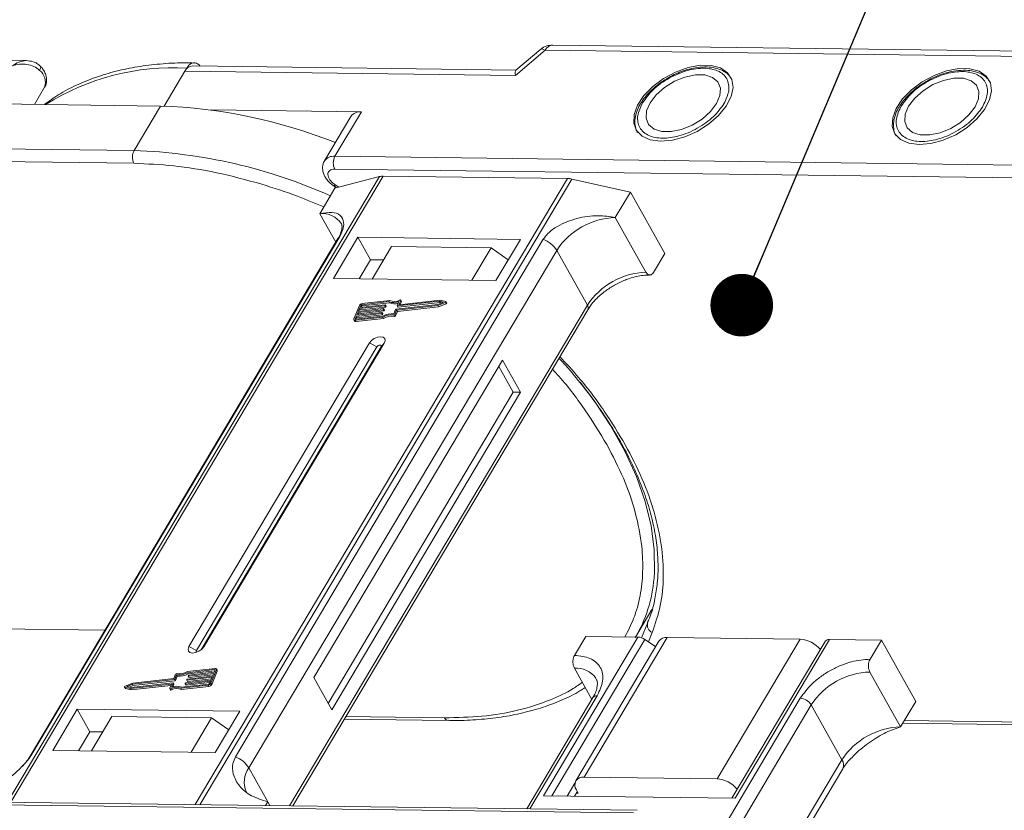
# Model space of a CAD drawing. Header units: millimetres. Extents: x -1190 to 891, y -97 to 1361.
# Tile 41 of 51: x 234 to 313, y 1213 to 1276. Entities that reach past the tile are written whole.
import ezdxf

# ---------------------------------------------------------------- set-up
doc = ezdxf.new("R2010")
doc.units = ezdxf.units.MM
doc.styles.get("Standard").update_dxf_attribs({"font": '仿宋_GB2312.ttf', "width": 0.8})
doc.dimstyles.new('ISO-25.1', dxfattribs={"dimtxt": 6, "dimasz": 5, "dimexe": 3.5, "dimexo": 0.625, "dimgap": 1.5, "dimtad": 1, "dimtoh": 1, "dimtxsty": 'Standard', "dimcen": 2.5, "dimadec": 0, "dimazin": 0, "dimtfac": 1, "dimtmove": 0, "dimatfit": 3, "dimfxl": 0, "dimarcsym": 0})

msp = doc.modelspace()

# ---------------------------------------------------------------- linework, layer by layer
at = {"color": 7, "linetype": 'Continuous', "lineweight": 15}
for p, q in [((273.657, 1271.571), (276.043, 1273.584)), ((275.688, 1273.659), (273.696, 1271.979)), ((276.043, 1273.584), (318.963, 1273.032)), ((319.558, 1273.447), (276.638, 1273.999)), ((234.612, 1272.752), (194.044, 1273.274)), ((235.736, 1272.301), (235.727, 1272.312)), ((247.269, 1271.911), (247.42, 1272.164)), ((273.714, 1271.994), (247.865, 1272.326)), ((245.61, 1269.121), (247.269, 1271.911)), ((247.269, 1271.911), (273.657, 1271.571)), ((235.246, 1269.256), (236.069, 1270.641)), ((231.685, 1269.302), (245.316, 1269.126)), ((245.316, 1269.126), (243.205, 1265.577)), ((261.357, 1268.664), (249.362, 1268.819)), ((260.526, 1268.301), (258.415, 1264.752)), ((259.246, 1265.115), (261.357, 1268.664)), ((243.205, 1265.577), (203.159, 1266.092)), ((203.146, 1265.071), (243.192, 1264.555)), ((313.837, 1264.412), (259.246, 1265.115)), ((262.809, 1263.5), (233.102, 1213.552)), ((233.373, 1213.548), (263.102, 1263.533)), ((277.824, 1263.343), (248.095, 1213.359)), ((313.824, 1263.391), (259.233, 1264.093)), ((259.242, 1262.56), (262.809, 1263.5)), ((263.102, 1263.533), (277.824, 1263.343)), ((248.451, 1213.354), (278.158, 1263.302)), ((258.036, 1260.532), (259.242, 1262.56)), ((259.167, 1262.739), (259.381, 1262.597)), ((259.266, 1262.834), (259.554, 1262.642)), ((278.158, 1263.302), (282.836, 1262.257)), ((281.63, 1260.229), (282.836, 1262.257)), ((282.836, 1262.257), (285.576, 1257.367)), ((258.036, 1260.532), (259.311, 1258.257)), ((284.081, 1255.854), (281.63, 1260.229)), ((235.053, 1217.385), (259.629, 1258.707)), ((261.079, 1258.654), (259.119, 1255.359)), ((274.056, 1258.487), (261.079, 1258.654)), ((261.079, 1258.654), (262.089, 1256.853)), ((259.488, 1258.554), (234.911, 1217.232)), ((275.88, 1258.498), (251.304, 1217.176)), ((263.754, 1257.904), (262.216, 1255.319)), ((263.754, 1257.904), (271.717, 1257.802)), ((272.096, 1255.192), (274.056, 1258.487)), ((252.374, 1216.285), (276.95, 1257.607)), ((270.179, 1255.216), (271.717, 1257.802)), ((271.717, 1257.802), (273.085, 1256.854)), ((279.401, 1253.232), (276.95, 1257.607)), ((284.671, 1255.846), (285.576, 1257.367)), ((262.089, 1256.853), (261.184, 1255.332)), ((263.121, 1256.84), (262.089, 1256.853)), ((259.119, 1255.359), (272.096, 1255.192)), ((279.401, 1253.232), (255.629, 1213.262)), ((261.201, 1253.205), (260.765, 1252.144)), ((263.213, 1253.18), (261.203, 1252.952)), ((261.239, 1253.041), (263.249, 1253.268)), ((261.312, 1253.218), (261.239, 1253.041)), ((261.37, 1253.115), (261.312, 1253.218)), ((263.55, 1253.513), (261.386, 1253.268)), ((261.386, 1253.268), (261.443, 1253.165)), ((263.621, 1253.605), (261.422, 1253.357)), ((261.443, 1253.165), (263.608, 1253.41)), ((263.27, 1253.077), (263.213, 1253.18)), ((263.268, 1253.249), (263.25, 1253.205)), ((263.307, 1253.102), (263.25, 1253.205)), ((263.325, 1253.159), (263.268, 1253.262)), ((263.325, 1253.146), (263.268, 1253.249)), ((263.307, 1253.102), (263.325, 1253.146)), ((263.608, 1253.41), (263.55, 1253.513)), ((264.127, 1252.904), (267.468, 1253.282)), ((264.174, 1252.825), (267.454, 1253.196)), ((264.218, 1253.188), (264.358, 1253.53)), ((264.218, 1253.176), (264.275, 1253.073)), ((267.577, 1253.547), (264.236, 1253.169)), ((264.294, 1253.066), (264.236, 1253.169)), ((264.294, 1253.066), (267.635, 1253.444)), ((264.496, 1253.609), (264.365, 1253.289)), ((264.375, 1253.27), (264.365, 1253.289)), ((267.636, 1253.638), (264.384, 1253.27)), ((264.461, 1253.279), (264.554, 1253.506)), ((264.554, 1253.531), (264.496, 1253.634)), ((264.496, 1253.609), (264.554, 1253.506)), ((267.454, 1253.196), (268.061, 1253.436)), ((267.512, 1253.093), (267.454, 1253.196)), ((267.468, 1253.282), (267.914, 1253.458)), ((267.512, 1253.093), (268.118, 1253.333)), ((267.914, 1253.458), (267.577, 1253.547)), ((267.635, 1253.444), (267.577, 1253.547)), ((267.635, 1253.444), (267.781, 1253.406)), ((268.094, 1253.518), (267.636, 1253.638)), ((268.061, 1253.436), (268.118, 1253.333)), ((268.169, 1253.403), (268.111, 1253.506)), ((255.873, 1213.259), (279.433, 1252.87)), ((260.913, 1252.119), (263.077, 1252.363)), ((262.958, 1252.561), (260.948, 1252.333)), ((260.985, 1252.422), (262.995, 1252.649)), ((261.076, 1252.643), (260.985, 1252.422)), ((261.006, 1252.23), (263.016, 1252.458)), ((263.086, 1252.87), (261.076, 1252.643)), ((261.133, 1252.54), (261.076, 1252.643)), ((261.09, 1252.434), (261.133, 1252.54)), ((261.112, 1252.731), (263.122, 1252.959)), ((261.203, 1252.952), (261.112, 1252.731)), ((261.133, 1252.54), (263.143, 1252.767)), ((261.261, 1252.85), (261.203, 1252.952)), ((261.217, 1252.743), (261.261, 1252.85)), ((261.261, 1252.85), (263.27, 1253.077)), ((261.344, 1253.053), (261.37, 1253.115)), ((263.016, 1252.458), (262.958, 1252.561)), ((263.013, 1252.63), (262.995, 1252.586)), ((263.053, 1252.483), (262.995, 1252.586)), ((263.071, 1252.54), (263.013, 1252.643)), ((263.071, 1252.527), (263.013, 1252.63)), ((263.053, 1252.483), (263.071, 1252.527)), ((263.143, 1252.767), (263.086, 1252.87)), ((263.141, 1252.94), (263.122, 1252.896)), ((263.18, 1252.793), (263.122, 1252.896)), ((263.198, 1252.849), (263.141, 1252.952)), ((263.198, 1252.837), (263.141, 1252.94)), ((263.18, 1252.793), (263.198, 1252.837)), ((263.938, 1252.434), (263.995, 1252.331)), ((263.95, 1252.537), (264.09, 1252.878)), ((264.033, 1252.483), (264.174, 1252.825)), ((264.091, 1252.38), (264.033, 1252.483)), ((264.091, 1252.38), (264.232, 1252.722)), ((264.232, 1252.722), (264.174, 1252.825)), ((264.232, 1252.722), (267.512, 1253.093)), ((260.765, 1252.069), (260.822, 1251.967)), ((260.948, 1252.333), (260.876, 1252.156)), ((260.876, 1252.156), (260.897, 1252.119)), ((260.877, 1252.03), (263.076, 1252.279)), ((260.934, 1251.927), (260.877, 1252.03)), ((260.934, 1251.927), (263.133, 1252.176)), ((261.006, 1252.23), (260.948, 1252.333)), ((260.962, 1252.124), (261.006, 1252.23)), ((263.133, 1252.176), (263.076, 1252.279)), ((262.002, 1250.213), (247.588, 1225.977)), ((248.767, 1225.962), (263.182, 1250.197)), ((262.002, 1250.213), (262.597, 1249.898)), ((263.182, 1250.197), (262.933, 1249.894)), ((262.597, 1249.898), (248.183, 1225.663)), ((248.559, 1225.727), (262.933, 1249.894)), ((272.634, 1248.849), (257.555, 1223.498)), ((274.075, 1246.276), (272.634, 1248.849)), ((273.485, 1246.284), (272.332, 1248.342)), ((258.709, 1221.439), (273.485, 1246.284)), ((258.997, 1220.925), (274.075, 1246.276)), ((274.075, 1246.276), (273.485, 1246.284)), ((283.25, 1226.739), (284.554, 1228.931)), ((240.889, 1227.284), (232.094, 1227.397)), ((284.216, 1227.886), (283.725, 1226.679)), ((283.43, 1226.737), (275.892, 1214.062)), ((276.557, 1214.053), (283.987, 1226.546)), ((278.378, 1225.269), (279.283, 1226.79)), ((285.106, 1226.416), (278.472, 1215.262)), ((279.137, 1215.553), (285.771, 1226.707)), ((279.283, 1226.79), (283.43, 1226.737)), ((284.843, 1225.974), (283.987, 1226.546)), ((284.584, 1227.107), (284.277, 1226.352)), ((285.771, 1226.707), (296.389, 1226.57)), ((296.389, 1226.57), (289.754, 1215.416)), ((298.397, 1226.394), (290.946, 1213.868)), ((291.191, 1213.865), (298.729, 1226.54)), ((298.729, 1226.54), (302.877, 1226.486)), ((301.972, 1224.965), (302.877, 1226.486)), ((302.877, 1226.486), (305.616, 1221.597)), ((248.183, 1225.663), (247.588, 1225.977)), ((248.767, 1225.962), (248.614, 1225.775)), ((249.637, 1224.136), (247.473, 1223.891)), ((249.673, 1224.225), (247.474, 1223.976)), ((249.349, 1223.049), (249.785, 1224.111)), ((249.602, 1223.921), (249.674, 1224.098)), ((249.667, 1224.082), (249.637, 1224.136)), ((249.843, 1224.082), (249.785, 1224.185)), ((249.785, 1224.111), (249.843, 1224.008)), ((278.365, 1224.247), (279.759, 1221.759)), ((246.423, 1223.351), (243.082, 1222.973)), ((246.376, 1223.43), (243.096, 1223.059)), ((243.14, 1222.87), (246.48, 1223.248)), ((246.517, 1223.772), (246.376, 1223.43)), ((246.48, 1223.248), (246.423, 1223.351)), ((246.6, 1223.718), (246.46, 1223.376)), ((246.517, 1223.273), (246.46, 1223.376)), ((246.517, 1223.273), (246.658, 1223.615)), ((246.658, 1223.615), (246.6, 1223.718)), ((247.337, 1223.075), (249.347, 1223.302)), ((247.409, 1223.315), (247.428, 1223.359)), ((247.409, 1223.303), (247.467, 1223.2)), ((249.438, 1223.523), (247.428, 1223.296)), ((247.486, 1223.193), (247.428, 1223.296)), ((247.464, 1223.384), (249.474, 1223.612)), ((247.53, 1223.788), (247.473, 1223.891)), ((247.486, 1223.193), (249.391, 1223.409)), ((247.53, 1223.788), (249.645, 1224.028)), ((247.537, 1223.625), (247.555, 1223.669)), ((247.537, 1223.612), (247.594, 1223.509)), ((249.565, 1223.833), (247.555, 1223.606)), ((247.613, 1223.503), (247.555, 1223.606)), ((247.592, 1223.694), (249.602, 1223.921)), ((247.613, 1223.503), (249.518, 1223.718)), ((249.347, 1223.302), (249.438, 1223.523)), ((249.407, 1222.947), (249.843, 1224.008)), ((249.474, 1223.612), (249.565, 1223.833)), ((257.555, 1223.498), (258.997, 1220.925)), ((304.41, 1219.569), (301.959, 1223.944)), ((242.439, 1222.749), (242.497, 1222.646)), ((242.456, 1222.737), (242.914, 1222.617)), ((242.514, 1222.634), (242.456, 1222.737)), ((243.096, 1223.059), (242.489, 1222.818)), ((242.514, 1222.634), (242.972, 1222.514)), ((243.082, 1222.973), (242.636, 1222.796)), ((242.636, 1222.796), (242.973, 1222.708)), ((242.827, 1222.746), (243.14, 1222.87)), ((242.914, 1222.617), (246.166, 1222.985)), ((242.972, 1222.514), (242.914, 1222.617)), ((242.972, 1222.514), (246.147, 1222.873)), ((242.973, 1222.708), (246.314, 1223.086)), ((243.14, 1222.87), (243.082, 1222.973)), ((246.054, 1222.646), (246.185, 1222.966)), ((246.054, 1222.621), (246.111, 1222.518)), ((246.174, 1222.512), (246.117, 1222.615)), ((246.182, 1222.957), (246.166, 1222.985)), ((246.332, 1223.067), (246.192, 1222.725)), ((246.307, 1222.762), (246.39, 1222.964)), ((246.39, 1222.976), (246.332, 1223.079)), ((246.332, 1223.067), (246.39, 1222.964)), ((246.929, 1222.649), (249.128, 1222.898)), ((246.929, 1222.649), (246.987, 1222.546)), ((246.987, 1222.546), (249.186, 1222.795)), ((247, 1222.742), (249.164, 1222.986)), ((247.282, 1223.005), (247.3, 1223.05)), ((247.282, 1222.993), (247.34, 1222.89)), ((249.311, 1223.214), (247.301, 1222.986)), ((247.358, 1222.884), (247.301, 1222.986)), ((247.358, 1222.884), (249.264, 1223.099)), ((249.128, 1222.898), (249.186, 1222.795)), ((249.238, 1223.037), (249.311, 1223.214)), ((249.407, 1222.947), (249.349, 1223.049)), ((279.847, 1221.908), (274.56, 1213.018)), ((274.805, 1213.015), (280.18, 1222.053)), ((296.401, 1221.844), (288.534, 1208.617)), ((238.674, 1220.983), (236.714, 1217.687)), ((251.651, 1220.816), (238.674, 1220.983)), ((239.683, 1219.181), (238.674, 1220.983)), ((289.111, 1207.588), (297.279, 1221.322)), ((299.73, 1216.947), (297.279, 1221.322)), ((304.41, 1219.569), (305.616, 1221.597)), ((241.439, 1220.385), (239.81, 1217.647)), ((241.439, 1220.385), (249.402, 1220.283)), ((247.774, 1217.545), (249.402, 1220.283)), ((249.402, 1220.283), (250.77, 1219.335)), ((249.69, 1217.52), (251.651, 1220.816)), ((259.992, 1220.184), (268.282, 1220.077)), ((267.99, 1220.293), (260.117, 1220.394)), ((304.587, 1219.866), (338.626, 1219.428)), ((304.711, 1220.076), (338.333, 1219.643)), ((239.683, 1219.181), (238.778, 1217.661)), ((240.715, 1219.168), (239.683, 1219.181)), ((236.714, 1217.687), (249.69, 1217.52)), ((252.374, 1216.285), (253.887, 1213.583)), ((299.73, 1216.947), (291.562, 1203.213)), ((291.801, 1202.787), (299.792, 1216.224)), ((289.754, 1215.416), (279.137, 1215.553)), ((278.407, 1215.073), (277.79, 1214.037)), ((275.892, 1214.062), (291.191, 1213.865)), ((278.606, 1214.41), (278.38, 1214.03)), ((278.678, 1214.281), (278.531, 1214.283)), ((278.534, 1214.538), (278.678, 1214.281)), ((228.488, 1213.4), (283.078, 1212.697)), ((283.376, 1212.905), (228.785, 1213.607)), ((253.887, 1213.583), (253.711, 1213.287)), ((253.887, 1213.583), (254.056, 1213.282))]:
    msp.add_line(p, q, dxfattribs=at)
at = {"color": 7, "linetype": 'Continuous', "lineweight": 15, "flags": 128}
for points in [[(276.043, 1273.584), (275.901, 1273.655), (275.786, 1273.684), (275.704, 1273.67), (275.688, 1273.659)], [(235.667, 1271.975), (235.717, 1272.071), (235.747, 1272.156), (235.757, 1272.229), (235.745, 1272.285), (235.736, 1272.301)], [(285.249, 1266.313), (286.186, 1266.397), (287.177, 1266.667), (288.162, 1267.106), (289.077, 1267.687), (289.865, 1268.372), (290.477, 1269.119), (290.873, 1269.88), (291.031, 1270.609), (290.938, 1271.259), (290.602, 1271.789), (290.043, 1272.167), (289.297, 1272.367), (288.409, 1272.379), (287.437, 1272.2), (286.442, 1271.843), (285.484, 1271.329), (284.626, 1270.692), (283.921, 1269.97), (283.412, 1269.21), (283.133, 1268.458), (283.1, 1267.764), (283.316, 1267.169), (283.768, 1266.711), (284.425, 1266.42), (285.249, 1266.313)], [(305.894, 1266.047), (306.831, 1266.132), (307.822, 1266.402), (308.807, 1266.841), (309.722, 1267.421), (310.51, 1268.106), (311.121, 1268.853), (311.518, 1269.615), (311.676, 1270.343), (311.583, 1270.993), (311.247, 1271.524), (310.688, 1271.901), (309.941, 1272.102), (309.054, 1272.113), (308.082, 1271.935), (307.086, 1271.577), (306.129, 1271.064), (305.271, 1270.426), (304.565, 1269.704), (304.057, 1268.944), (303.778, 1268.193), (303.745, 1267.498), (303.961, 1266.903), (304.412, 1266.446), (305.07, 1266.154), (305.894, 1266.047)], [(284.404, 1269.389), (284.129, 1268.745), (284.091, 1268.15), (284.294, 1267.653), (284.721, 1267.294), (285.337, 1267.102), (286.093, 1267.092), (286.926, 1267.266), (287.771, 1267.608), (288.557, 1268.093), (289.223, 1268.68), (289.712, 1269.321), (289.987, 1269.965), (290.025, 1270.56), (289.822, 1271.057), (289.395, 1271.416), (288.779, 1271.609), (288.023, 1271.618), (287.19, 1271.445), (286.345, 1271.102), (285.559, 1270.617), (284.893, 1270.031), (284.404, 1269.389)], [(305.049, 1269.124), (304.774, 1268.479), (304.736, 1267.885), (304.939, 1267.387), (305.366, 1267.028), (305.982, 1266.836), (306.737, 1266.826), (307.571, 1267), (308.416, 1267.343), (309.202, 1267.827), (309.867, 1268.414), (310.357, 1269.055), (310.632, 1269.699), (310.669, 1270.294), (310.467, 1270.791), (310.04, 1271.151), (309.424, 1271.343), (308.668, 1271.353), (307.835, 1271.179), (306.99, 1270.836), (306.204, 1270.352), (305.538, 1269.765), (305.049, 1269.124)], [(259.266, 1262.834), (259.22, 1262.78), (259.187, 1262.748), (259.169, 1262.739), (259.167, 1262.739)], [(259.488, 1258.554), (259.546, 1258.633), (259.629, 1258.707)], [(263.249, 1253.268), (263.254, 1253.268), (263.259, 1253.268), (263.263, 1253.266), (263.266, 1253.264), (263.268, 1253.261), (263.269, 1253.257), (263.269, 1253.254), (263.268, 1253.249)], [(264.236, 1253.169), (264.231, 1253.169), (264.226, 1253.17), (264.222, 1253.171), (264.219, 1253.173), (264.217, 1253.176), (264.216, 1253.18), (264.216, 1253.184), (264.218, 1253.188)], [(264.365, 1253.289), (264.364, 1253.285), (264.363, 1253.281), (264.364, 1253.277), (264.367, 1253.274), (264.37, 1253.272), (264.374, 1253.271), (264.378, 1253.27), (264.384, 1253.27)], [(264.433, 1253.64), (264.448, 1253.645), (264.462, 1253.647), (264.475, 1253.647), (264.486, 1253.643), (264.494, 1253.638), (264.498, 1253.63), (264.499, 1253.62), (264.496, 1253.609)], [(268.094, 1253.518), (268.105, 1253.513), (268.112, 1253.504), (268.114, 1253.493), (268.111, 1253.481), (268.103, 1253.468), (268.092, 1253.455), (268.077, 1253.445), (268.061, 1253.436)], [(268.118, 1253.333), (268.135, 1253.342), (268.149, 1253.352), (268.161, 1253.365), (268.169, 1253.378), (268.172, 1253.39), (268.17, 1253.401), (268.169, 1253.403)], [(262.995, 1252.649), (263, 1252.649), (263.005, 1252.649), (263.009, 1252.647), (263.012, 1252.645), (263.014, 1252.642), (263.015, 1252.638), (263.015, 1252.634), (263.013, 1252.63)], [(263.122, 1252.959), (263.127, 1252.959), (263.132, 1252.958), (263.136, 1252.957), (263.139, 1252.954), (263.141, 1252.951), (263.142, 1252.948), (263.142, 1252.944), (263.141, 1252.94)], [(260.877, 1252.03), (260.845, 1252.029), (260.817, 1252.033), (260.793, 1252.042), (260.775, 1252.056), (260.763, 1252.073), (260.757, 1252.095), (260.757, 1252.118), (260.765, 1252.144)], [(260.876, 1252.156), (260.873, 1252.148), (260.873, 1252.14), (260.875, 1252.133), (260.879, 1252.127), (260.885, 1252.123), (260.893, 1252.12), (260.903, 1252.118), (260.913, 1252.119)], [(263.182, 1250.197), (263.253, 1250.392), (263.223, 1250.558), (263.097, 1250.671), (262.894, 1250.712), (262.645, 1250.676), (262.388, 1250.569), (262.163, 1250.406), (262.002, 1250.213)], [(262.933, 1249.894), (262.953, 1249.95), (262.945, 1249.997), (262.909, 1250.029), (262.851, 1250.041), (262.78, 1250.031), (262.707, 1250), (262.643, 1249.954), (262.597, 1249.898)], [(284.723, 1231.425), (284.759, 1231.906), (284.744, 1233.724), (284.496, 1235.615), (284.019, 1237.566), (283.314, 1239.56), (282.389, 1241.581), (281.251, 1243.613), (279.908, 1245.64), (278.825, 1247.081)], [(247.588, 1225.977), (247.517, 1225.782), (247.547, 1225.616), (247.673, 1225.504), (247.876, 1225.462), (248.125, 1225.498), (248.381, 1225.605), (248.607, 1225.768), (248.767, 1225.962)], [(248.183, 1225.663), (248.162, 1225.607), (248.171, 1225.56), (248.207, 1225.528), (248.211, 1225.526)], [(249.674, 1224.098), (249.677, 1224.107), (249.677, 1224.115), (249.675, 1224.122), (249.671, 1224.128), (249.665, 1224.132), (249.657, 1224.135), (249.647, 1224.137), (249.637, 1224.136)], [(249.673, 1224.225), (249.705, 1224.226), (249.733, 1224.222), (249.757, 1224.213), (249.775, 1224.199), (249.787, 1224.181), (249.793, 1224.16), (249.793, 1224.136), (249.785, 1224.111)], [(247.428, 1223.296), (247.423, 1223.296), (247.418, 1223.296), (247.414, 1223.298), (247.411, 1223.3), (247.409, 1223.303), (247.408, 1223.307), (247.408, 1223.311), (247.409, 1223.315)], [(247.555, 1223.606), (247.55, 1223.605), (247.545, 1223.606), (247.541, 1223.608), (247.538, 1223.61), (247.536, 1223.613), (247.535, 1223.616), (247.535, 1223.62), (247.537, 1223.625)], [(242.456, 1222.737), (242.445, 1222.742), (242.438, 1222.751), (242.436, 1222.761), (242.439, 1222.774), (242.447, 1222.787), (242.458, 1222.799), (242.473, 1222.81), (242.489, 1222.818)], [(242.497, 1222.646), (242.503, 1222.639), (242.514, 1222.634)], [(246.117, 1222.615), (246.102, 1222.61), (246.088, 1222.607), (246.075, 1222.608), (246.064, 1222.611), (246.056, 1222.617), (246.052, 1222.625), (246.051, 1222.635), (246.054, 1222.646)], [(246.111, 1222.518), (246.114, 1222.514), (246.122, 1222.508), (246.132, 1222.505), (246.145, 1222.505), (246.16, 1222.507), (246.174, 1222.512)], [(246.185, 1222.966), (246.186, 1222.97), (246.186, 1222.974), (246.185, 1222.977), (246.183, 1222.98), (246.18, 1222.983), (246.176, 1222.984), (246.172, 1222.985), (246.166, 1222.985)], [(246.314, 1223.086), (246.319, 1223.086), (246.324, 1223.085), (246.328, 1223.084), (246.331, 1223.081), (246.333, 1223.078), (246.334, 1223.075), (246.334, 1223.071), (246.332, 1223.067)], [(247.301, 1222.986), (247.296, 1222.986), (247.291, 1222.987), (247.287, 1222.988), (247.284, 1222.991), (247.282, 1222.994), (247.281, 1222.997), (247.281, 1223.001), (247.282, 1223.005)], [(268.282, 1220.077), (268.282, 1220.077), (268.274, 1220.078)], [(234.909, 1217.229), (234.969, 1217.312), (235.053, 1217.385)]]:
    msp.add_lwpolyline(points, dxfattribs=at)
at = {"color": 7, "linetype": 'Continuous', "lineweight": 15}
for centre, radius, start, end in [((276.701, 1273.275), 0.727, 94.95278, 154.87747), ((246.359, 1253.041), 19.153, 86.82522, 122.22108), ((247.927, 1271.602), 0.727, 94.95278, 154.87747), ((234.922, 1271.022), 1.209, 341.59357, 51.97131), ((244.006, 1228.014), 41.132, 68.20245, 88.17534), ((261.25, 1267.777), 0.894, 83.10581, 144.10352), ((244.184, 1265.053), 1.11, 151.86538, 206.65442), ((241.807, 1223.727), 41.873, 65.93013, 88.08672), ((259.139, 1264.227), 0.895, 83.11605, 143.99419), ((260.226, 1264.592), 1.11, 151.86538, 206.65442), ((263.077, 1262.434), 1.098, 88.72031, 104.14409), ((277.792, 1261.705), 1.638, 77.08998, 88.8989), ((258.243, 1258.727), 1.817, 33.1952, 96.53301), ((281.821, 1254.402), 5.83, 91.86957, 146.65022), ((275.071, 1256.439), 2.213, 31.86898, 68.55124), ((284.271, 1250.027), 5.83, 91.86957, 146.65022), ((261.455, 1253.072), 0.287, 96.59253, 152.29321), ((261.397, 1253.173), 0.0955, 96.59253, 152.29321), ((261.454, 1253.07), 0.0955, 96.59253, 152.29321), ((263.207, 1253.227), 0.0478, 276.59253, 332.29321), ((263.313, 1253.153), 0.0138, 333.02121, 26.65141), ((263.934, 1254.481), 1.042, 248.35959, 294.01857), ((263.981, 1254.328), 0.991, 247.84687, 288.77105), ((263.991, 1254.473), 0.943, 246.89164, 297.97103), ((264.529, 1253.519), 0.0276, 333.09852, 26.5741), ((279.123, 1253.026), 0.346, 333.31625, 36.51573), ((262.953, 1252.608), 0.0478, 276.59253, 332.29321), ((263.011, 1252.505), 0.0478, 276.59253, 332.29321), ((263.059, 1252.533), 0.0138, 333.02121, 26.65141), ((263.698, 1251.292), 1.167, 78.13867, 122.23452), ((263.767, 1251.174), 1.375, 82.36132, 120.10827), ((263.08, 1252.918), 0.0478, 276.59253, 332.29321), ((263.756, 1251.189), 1.167, 78.13867, 122.23452), ((263.138, 1252.815), 0.0478, 276.59253, 332.29321), ((263.186, 1252.843), 0.0138, 333.02121, 26.65141), ((263.265, 1253.124), 0.0478, 276.59253, 332.29321), ((263.953, 1252.523), 0.0903, 260.49805, 333.59787), ((264.01, 1252.42), 0.0903, 260.49805, 333.59787), ((264.133, 1252.856), 0.0478, 96.59253, 152.29321), ((264.29, 1253.084), 0.0183, 217.91724, 283.38081), ((260.909, 1252.034), 0.11, 217.91724, 283.38081), ((273.539, 1232.368), 11.224, 329.554, 355.17808), ((284.828, 1227.699), 0.641, 163.01284, 247.53034), ((283.375, 1225.668), 1.07, 55.09609, 87.03844), ((285.691, 1225.984), 0.727, 83.64232, 143.56702), ((296.243, 1224.31), 2.265, 38.96349, 86.31219), ((298.686, 1226.186), 0.357, 83.01375, 144.19559), ((249.769, 1224.045), 0.0826, 333.02121, 26.65141), ((278.527, 1222.345), 1.91, 35.13686, 94.86934), ((246.417, 1223.398), 0.0478, 276.59253, 332.29321), ((246.475, 1223.295), 0.0478, 276.59253, 332.29321), ((246.597, 1223.732), 0.0903, 80.49805, 153.59787), ((246.783, 1225.081), 1.375, 262.36132, 300.10827), ((246.852, 1224.963), 1.167, 258.13867, 302.23452), ((246.84, 1224.978), 1.375, 262.36132, 300.10827), ((247.47, 1223.337), 0.0478, 96.59253, 152.29321), ((247.597, 1223.647), 0.0478, 96.59253, 152.29321), ((247.609, 1223.52), 0.0183, 217.91724, 283.38081), ((302.149, 1218.117), 5.83, 91.86957, 146.65022), ((246.559, 1221.782), 0.943, 66.89164, 117.97103), ((246.617, 1221.679), 0.943, 66.89164, 117.97103), ((246.616, 1221.773), 1.042, 68.35959, 114.01857), ((246.378, 1222.97), 0.0138, 333.02121, 26.65141), ((247.343, 1223.027), 0.0478, 96.59253, 152.29321), ((247.354, 1222.901), 0.0183, 217.91724, 283.38081), ((247.481, 1223.211), 0.0183, 217.91724, 283.38081), ((249.095, 1223.183), 0.287, 276.59253, 332.29321), ((249.153, 1223.081), 0.0955, 276.59253, 332.29321), ((249.153, 1223.08), 0.287, 276.59253, 332.29321), ((280.14, 1221.692), 0.363, 83.64232, 143.56702), ((296.336, 1220.736), 1.11, 31.86538, 86.65442), ((268.326, 1220.441), 0.367, 203.79329, 261.81678), ((304.6, 1213.742), 5.83, 91.86957, 146.65022), ((250.494, 1215.117), 2.213, 31.86898, 68.55124), ((253.911, 1215.153), 1.909, 143.64522, 203.44279), ((299.174, 1216.535), 0.692, 333.28972, 36.54225), ((279.028, 1214.931), 0.631, 80.05661, 218.47393), ((289.609, 1213.156), 2.265, 38.96349, 86.31219)]:
    msp.add_arc(centre, radius, start, end, dxfattribs=at)
msp.add_ellipse((274.234, 1270.542), major_axis=(-0.519, 1.448), ratio=0.194651, start_param=0.072436, end_param=0.712881, dxfattribs=at)
for points, knots in [([(276.64, 1273.991), (276.477, 1273.978), (276.144, 1273.951), (275.809, 1273.796), (275.692, 1273.659), (275.687, 1273.653)], [0, 0, 0, 0, 0.477333, 0.976274, 1, 1, 1, 1]), ([(233.495, 1272.344), (233.667, 1272.457), (234.01, 1272.683), (234.384, 1272.729), (234.57, 1272.752)], [0, 0, 0, 0, 0.502449, 1, 1, 1, 1]), ([(235.667, 1271.975), (235.521, 1272.093), (235.23, 1272.329), (234.65, 1272.473), (234.054, 1272.489), (233.682, 1272.392), (233.495, 1272.344)], [0, 0, 0, 0, 0.2498135, 0.4993654, 0.7486919, 1, 1, 1, 1]), ([(235.736, 1272.301), (235.646, 1272.382), (235.475, 1272.537), (235.089, 1272.71), (234.797, 1272.736), (234.612, 1272.752)], [0, 0, 0, 0, 0.289669, 0.551579, 1, 1, 1, 1]), ([(236.058, 1270.639), (236.069, 1270.653), (236.183, 1270.784), (236.245, 1271.141), (236.196, 1271.581), (236.018, 1271.946), (235.861, 1272.178), (235.749, 1272.283), (235.722, 1272.308)], [0, 0, 0, 0, 0.029222, 0.287152, 0.556623, 0.766593, 0.943898, 1, 1, 1, 1]), ([(248.023, 1272.564), (247.735, 1272.571), (246.798, 1272.595), (245.28, 1272.5), (243.477, 1272.282), (241.756, 1271.925), (240.123, 1271.439), (238.592, 1270.815), (237.212, 1270.095), (236.413, 1269.518), (236.035, 1269.246)], [0, 0, 0, 0, 0.059989, 0.194504, 0.329686, 0.465472, 0.601858, 0.738892, 0.876698, 1, 1, 1, 1]), ([(247.42, 1272.164), (247.494, 1272.267), (247.643, 1272.472), (247.923, 1272.6), (248.204, 1272.563), (248.395, 1272.443), (248.474, 1272.329), (248.481, 1272.318)], [0, 0, 0, 0, 0.243669, 0.487338, 0.731008, 0.974677, 1, 1, 1, 1]), ([(283.814, 1269.397), (284.066, 1269.747), (284.453, 1270.286), (285.244, 1270.93), (285.928, 1271.371), (286.663, 1271.726), (287.619, 1272.053), (288.757, 1272.211), (289.691, 1272.027), (290.246, 1271.68), (290.55, 1271.311), (290.703, 1270.86), (290.722, 1270.205), (290.467, 1269.665), (290.302, 1269.313)], [0, 0, 0, 0, 0.119728, 0.18418, 0.25, 0.31582, 0.380272, 0.5, 0.619728, 0.68418, 0.75, 0.81582, 0.880272, 1, 1, 1, 1]), ([(290.816, 1271.423), (290.776, 1271.484), (290.63, 1271.71), (290.212, 1271.968), (289.63, 1272.182), (288.947, 1272.267), (288.248, 1272.229), (287.594, 1272.101), (287.02, 1271.927), (286.465, 1271.71), (286.093, 1271.514), (285.904, 1271.414)], [0, 0, 0, 0, 0.0521494, 0.1919106, 0.3278351, 0.4557149, 0.6006988, 0.7117557, 0.7988892, 0.898261, 1, 1, 1, 1]), ([(285.904, 1271.414), (285.618, 1271.239), (285.216, 1270.993), (284.693, 1270.567), (284.296, 1270.187), (283.942, 1269.781), (283.779, 1269.518), (283.716, 1269.416)], [0, 0, 0, 0, 0.317724, 0.445326, 0.654176, 0.866038, 1, 1, 1, 1]), ([(304.459, 1269.131), (304.711, 1269.481), (305.098, 1270.02), (305.889, 1270.664), (306.573, 1271.105), (307.308, 1271.46), (308.264, 1271.788), (309.401, 1271.945), (310.336, 1271.761), (310.891, 1271.414), (311.195, 1271.045), (311.348, 1270.594), (311.367, 1269.939), (311.112, 1269.399), (310.947, 1269.048)], [0, 0, 0, 0, 0.119728, 0.18418, 0.25, 0.31582, 0.380272, 0.5, 0.619728, 0.68418, 0.75, 0.81582, 0.880272, 1, 1, 1, 1]), ([(311.461, 1271.157), (311.421, 1271.218), (311.275, 1271.444), (310.857, 1271.702), (310.275, 1271.916), (309.592, 1272.001), (308.893, 1271.964), (308.239, 1271.835), (307.665, 1271.661), (307.11, 1271.444), (306.738, 1271.248), (306.549, 1271.148)], [0, 0, 0, 0, 0.0521494, 0.1919106, 0.3278351, 0.4557149, 0.6006988, 0.7117557, 0.7988892, 0.898261, 1, 1, 1, 1]), ([(306.549, 1271.148), (306.262, 1270.973), (305.861, 1270.727), (305.338, 1270.301), (304.941, 1269.921), (304.587, 1269.516), (304.424, 1269.253), (304.361, 1269.151)], [0, 0, 0, 0, 0.317724, 0.445326, 0.654176, 0.866038, 1, 1, 1, 1]), ([(283.716, 1269.416), (283.671, 1269.349), (283.508, 1269.109), (283.33, 1268.681), (283.19, 1268.139), (283.199, 1267.601), (283.271, 1267.211), (283.395, 1267.044), (283.411, 1267.022)], [0, 0, 0, 0, 0.081798, 0.292125, 0.507678, 0.729974, 0.964839, 1, 1, 1, 1]), ([(290.302, 1269.313), (290.05, 1268.963), (289.663, 1268.424), (288.872, 1267.78), (288.188, 1267.339), (287.453, 1266.984), (286.497, 1266.657), (285.359, 1266.499), (284.425, 1266.684), (283.87, 1267.03), (283.566, 1267.399), (283.413, 1267.85), (283.394, 1268.505), (283.649, 1269.046), (283.814, 1269.397)], [0, 0, 0, 0, 0.119728, 0.18418, 0.25, 0.31582, 0.380272, 0.5, 0.619728, 0.68418, 0.75, 0.81582, 0.880272, 1, 1, 1, 1]), ([(304.361, 1269.151), (304.315, 1269.083), (304.153, 1268.843), (303.975, 1268.416), (303.835, 1267.873), (303.844, 1267.336), (303.916, 1266.945), (304.04, 1266.778), (304.056, 1266.756)], [0, 0, 0, 0, 0.081798, 0.292125, 0.507678, 0.729974, 0.964839, 1, 1, 1, 1]), ([(310.947, 1269.048), (310.695, 1268.697), (310.308, 1268.159), (309.517, 1267.514), (308.833, 1267.074), (308.098, 1266.718), (307.142, 1266.391), (306.004, 1266.233), (305.07, 1266.418), (304.515, 1266.764), (304.211, 1267.133), (304.057, 1267.585), (304.039, 1268.239), (304.293, 1268.78), (304.459, 1269.131)], [0, 0, 0, 0, 0.119728, 0.18418, 0.25, 0.31582, 0.380272, 0.5, 0.619728, 0.68418, 0.75, 0.81582, 0.880272, 1, 1, 1, 1]), ([(243.192, 1264.555), (244.241, 1264.51), (246.371, 1264.419), (249.808, 1263.849), (253.128, 1263.001), (256.005, 1262.054), (257.654, 1261.363), (258.355, 1261.069)], [0, 0, 0, 0, 0.220576, 0.447993, 0.68181, 0.864583, 1, 1, 1, 1]), ([(258.422, 1264.748), (258.412, 1264.736), (258.3, 1264.606), (258.239, 1264.251), (258.289, 1263.812), (258.463, 1263.444), (258.687, 1263.142), (258.955, 1262.88), (259.175, 1262.737), (259.278, 1262.67)], [0, 0, 0, 0, 0.019311, 0.213059, 0.415477, 0.573199, 0.706385, 0.861888, 1, 1, 1, 1]), ([(259.233, 1264.093), (259.155, 1264.089), (258.994, 1264.079), (258.814, 1263.987), (258.702, 1263.845), (258.668, 1263.662), (258.712, 1263.453), (258.834, 1263.231), (259.022, 1263.014), (259.186, 1262.893), (259.266, 1262.834)], [0, 0, 0, 0, 0.122452, 0.25, 0.377548, 0.5, 0.622452, 0.75, 0.877548, 1, 1, 1, 1]), ([(259.629, 1258.707), (259.715, 1258.874), (259.935, 1259.303), (259.979, 1259.924), (259.71, 1260.45), (259.053, 1260.715), (258.377, 1260.594), (258.036, 1260.532)], [0, 0, 0, 0, 0.111335, 0.286497, 0.521289, 0.758582, 1, 1, 1, 1]), ([(281.63, 1260.229), (281.177, 1260.297), (280.193, 1260.446), (278.552, 1260.212), (277.181, 1259.666), (276.282, 1259.046), (275.997, 1258.657), (275.88, 1258.498)], [0, 0, 0, 0, 0.222481, 0.483081, 0.73977, 0.893878, 1, 1, 1, 1]), ([(259.762, 1259.724), (259.762, 1259.723), (259.793, 1259.686), (259.807, 1259.616), (259.817, 1259.372), (259.725, 1259.034), (259.611, 1258.744), (259.495, 1258.573), (259.482, 1258.553)], [0, 0, 0, 0, 0.005744, 0.306611, 0.531667, 0.753453, 0.971797, 1, 1, 1, 1]), ([(281.577, 1254.836), (281.857, 1254.98), (282.249, 1255.181), (282.839, 1255.393), (283.326, 1255.529), (283.875, 1255.626), (284.206, 1255.634), (284.374, 1255.638)], [0, 0, 0, 0, 0.294099, 0.412703, 0.605791, 0.800293, 1, 1, 1, 1]), ([(284.671, 1255.846), (284.634, 1255.795), (284.56, 1255.692), (284.42, 1255.629), (284.278, 1255.645), (284.161, 1255.729), (284.104, 1255.818), (284.081, 1255.854)], [0, 0, 0, 0, 0.214694, 0.429388, 0.644082, 0.858775, 1, 1, 1, 1]), ([(279.443, 1252.871), (279.506, 1252.976), (279.665, 1253.242), (280.009, 1253.64), (280.422, 1254.033), (280.92, 1254.437), (281.326, 1254.684), (281.577, 1254.836)], [0, 0, 0, 0, 0.149323, 0.380846, 0.555425, 0.724977, 1, 1, 1, 1]), ([(277.134, 1249.006), (277.259, 1248.873), (277.866, 1248.225), (278.854, 1247.029), (280.085, 1245.421), (281.192, 1243.786), (282.176, 1242.139), (283.024, 1240.489), (283.732, 1238.848), (284.295, 1237.223), (284.707, 1235.624), (284.967, 1234.057), (285.067, 1232.529), (285.021, 1231.093), (284.859, 1230.207), (284.781, 1229.786)], [0, 0, 0, 0, 0.02058, 0.099905, 0.180026, 0.260734, 0.341887, 0.423402, 0.505249, 0.587449, 0.670088, 0.75333, 0.837427, 0.922737, 1, 1, 1, 1]), ([(277.206, 1249.127), (277.713, 1248.577), (279.022, 1247.157), (280.8, 1244.789), (281.888, 1242.979), (282.429, 1242.079)], [0, 0, 0, 0, 0.240975, 0.622109, 1, 1, 1, 1]), ([(276.604, 1248.114), (276.785, 1247.921), (277.795, 1246.844), (279.302, 1244.821), (280.409, 1242.996), (280.955, 1242.098)], [0, 0, 0, 0, 0.099738, 0.556742, 1, 1, 1, 1]), ([(280.955, 1242.098), (281.422, 1241.199), (282.372, 1239.372), (283.298, 1236.641), (283.779, 1234.148), (283.865, 1231.935), (283.647, 1230.009), (283.182, 1228.257), (282.644, 1227.23), (282.392, 1226.75)], [0, 0, 0, 0, 0.1578097, 0.3205134, 0.4877964, 0.6185602, 0.7493399, 0.8828861, 1, 1, 1, 1]), ([(282.429, 1242.079), (282.9, 1241.178), (283.845, 1239.369), (284.789, 1236.688), (285.368, 1234.07), (285.526, 1231.571), (285.306, 1229.217), (284.824, 1227.808), (284.584, 1227.107)], [0, 0, 0, 0, 0.165339, 0.332097, 0.5, 0.667888, 0.834653, 1, 1, 1, 1]), ([(284.781, 1229.786), (284.773, 1229.732), (284.689, 1229.186), (284.499, 1228.55), (284.251, 1228.008), (284.199, 1227.895)], [0, 0, 0, 0, 0.079483, 0.808447, 1, 1, 1, 1]), ([(278.378, 1225.269), (278.347, 1225.206), (278.286, 1225.081), (278.245, 1224.84), (278.25, 1224.595), (278.295, 1224.39), (278.345, 1224.288), (278.365, 1224.247)], [0, 0, 0, 0, 0.214694, 0.429388, 0.644082, 0.858775, 1, 1, 1, 1]), ([(280.18, 1222.053), (280.368, 1222.452), (280.657, 1223.066), (280.636, 1223.81), (280.462, 1224.324), (280.115, 1224.74), (279.491, 1225.147), (278.817, 1225.221), (278.378, 1225.269)], [0, 0, 0, 0, 0.239457, 0.368361, 0.5, 0.631639, 0.760543, 1, 1, 1, 1]), ([(301.972, 1224.965), (301.483, 1224.929), (300.731, 1224.873), (299.638, 1224.489), (298.804, 1224.088), (298.026, 1223.586), (297.128, 1222.854), (296.687, 1222.242), (296.401, 1221.844)], [0, 0, 0, 0, 0.239457, 0.368361, 0.5, 0.631639, 0.760543, 1, 1, 1, 1]), ([(301.959, 1223.944), (301.93, 1224.007), (301.872, 1224.134), (301.837, 1224.376), (301.849, 1224.621), (301.899, 1224.825), (301.951, 1224.926), (301.972, 1224.965)], [0, 0, 0, 0, 0.214694, 0.429388, 0.644082, 0.858775, 1, 1, 1, 1]), ([(280.076, 1223.433), (280.113, 1223.368), (280.195, 1223.225), (280.214, 1222.913), (280.133, 1222.507), (280.003, 1222.161), (279.868, 1221.954), (279.837, 1221.906)], [0, 0, 0, 0, 0.209538, 0.461851, 0.698708, 0.93023, 1, 1, 1, 1]), ([(278.993, 1223.127), (278.756, 1222.955), (278.003, 1222.407), (276.312, 1221.616), (273.906, 1220.837), (271.061, 1220.349), (269.003, 1220.312), (267.99, 1220.293)], [0, 0, 0, 0, 0.088379, 0.281114, 0.527625, 0.767419, 1, 1, 1, 1]), ([(268.275, 1220.09), (268.471, 1220.084), (269.313, 1220.058), (270.739, 1220.136), (272.541, 1220.329), (274.257, 1220.659), (275.886, 1221.112), (277.407, 1221.704), (278.526, 1222.237), (279.089, 1222.614), (279.228, 1222.707)], [0, 0, 0, 0, 0.044979, 0.193875, 0.343478, 0.493769, 0.644816, 0.79677, 0.949881, 1, 1, 1, 1]), ([(300.441, 1217.031), (300.56, 1217.159), (301.021, 1217.655), (302.007, 1218.408), (303.271, 1219.185), (304.028, 1219.44), (304.41, 1219.569)], [0, 0, 0, 0, 0.1030121, 0.3981834, 0.6964992, 1, 1, 1, 1]), ([(230.293, 1213.887), (230.642, 1214.003), (231.401, 1214.256), (232.727, 1215.053), (233.879, 1215.99), (234.667, 1216.808), (234.941, 1217.218), (235.053, 1217.385)], [0, 0, 0, 0, 0.222481, 0.483081, 0.73977, 0.893878, 1, 1, 1, 1]), ([(234.905, 1217.231), (234.826, 1217.103), (234.657, 1216.83), (234.392, 1216.543), (234.25, 1216.391)], [0, 0, 0, 0, 0.4676766, 1, 1, 1, 1]), ([(251.304, 1217.176), (251.223, 1217), (251.017, 1216.547), (251.092, 1215.713), (251.576, 1214.803), (252.535, 1213.999), (253.434, 1213.723), (253.887, 1213.583)], [0, 0, 0, 0, 0.111335, 0.286497, 0.521289, 0.758582, 1, 1, 1, 1]), ([(299.798, 1216.225), (299.877, 1216.353), (300.041, 1216.618), (300.298, 1216.896), (300.431, 1217.04)], [0, 0, 0, 0, 0.481453, 1, 1, 1, 1])]:
    msp.add_open_spline(points, degree=3, knots=knots, dxfattribs=at)

# ---------------------------------------------------------------- leaders
at = {"color": 5, "lineweight": 9}
msp.add_leader([(291.726, 1253.231), (311.211, 1299.424), (324.289, 1299.424)], dimstyle='ISO-25.1', override={"dimgap": 1.5, "dimtad": 0, "dimldrblk": 'Dot'}, dxfattribs=at)

doc.saveas('drawing.dxf')
